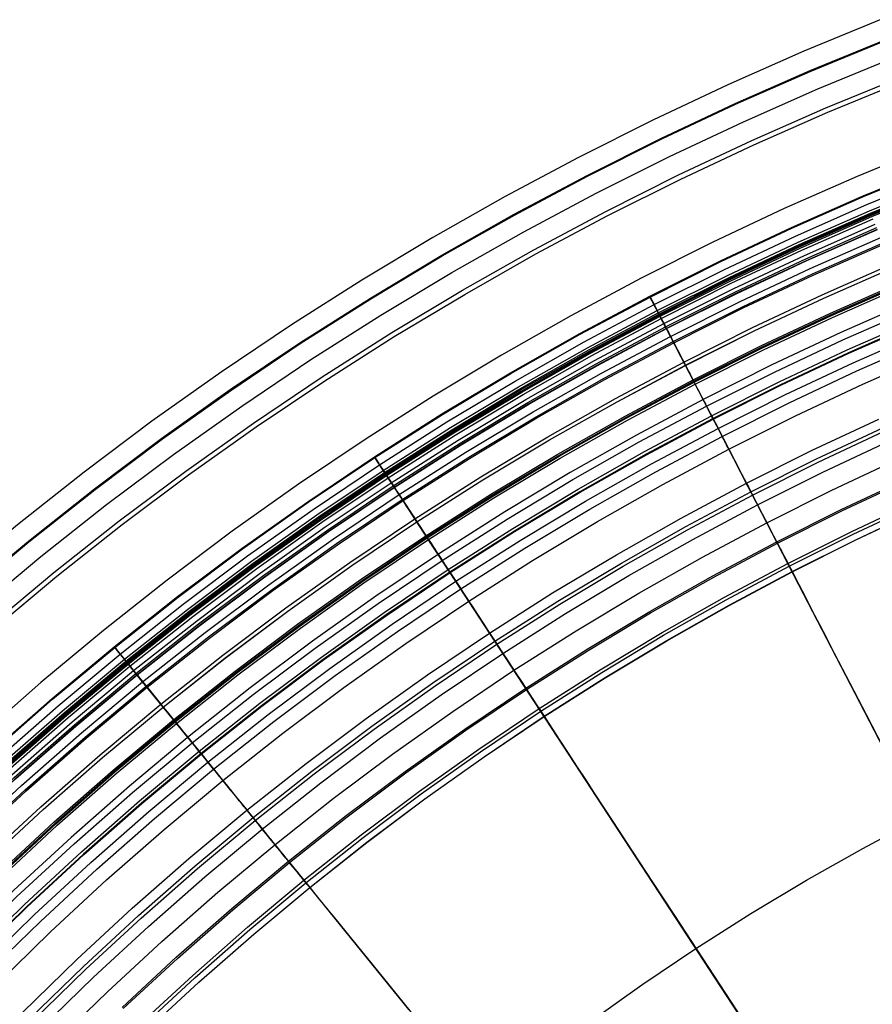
# Model space of a CAD drawing. Header units: millimetres. Extents: x -14 to 488, y -50 to 50.
# Tile 57 of 256: x 187 to 196, y 22 to 33. Entities that reach past the tile are written whole.
import ezdxf

# ---------------------------------------------------------------- set-up
doc = ezdxf.new("R2010")
doc.units = ezdxf.units.MM
doc.header["$MEASUREMENT"] = 0
doc.layers.add('Default', color=7, linetype='Continuous')

msp = doc.modelspace()

# ---------------------------------------------------------------- linework, layer by layer
at = {"layer": 'Default'}
for points in [[(195.854, 32.799), (195.025, 32.458), (194.205, 32.097), (193.394, 31.715), (192.593, 31.313), (191.802, 30.89), (191.023, 30.448), (190.255, 29.987), (189.498, 29.506), (188.739, 28.995), (187.993, 28.465), (187.261, 27.916), (186.543, 27.348), (185.84, 26.762), (185.152, 26.158), (184.48, 25.536), (183.825, 24.897), (183.186, 24.242), (182.564, 23.57), (181.96, 22.882), (181.374, 22.179), (180.806, 21.461)], [(181.511, 22.025), (182.094, 22.724), (182.696, 23.409), (183.315, 24.079), (183.952, 24.732), (184.606, 25.369), (185.275, 25.989), (185.96, 26.59), (186.66, 27.173), (187.373, 27.737), (188.1, 28.282), (188.838, 28.807), (189.589, 29.311), (190.349, 29.795), (191.12, 30.257), (191.9, 30.699), (192.688, 31.119), (193.483, 31.517), (194.284, 31.894), (195.091, 32.249), (195.902, 32.582)], [(181.518, 22.019), (182.101, 22.719), (182.703, 23.403), (183.322, 24.073), (183.959, 24.726), (184.612, 25.363), (185.281, 25.982), (185.966, 26.583), (186.665, 27.166), (187.379, 27.73), (188.105, 28.275), (188.843, 28.799), (189.593, 29.303), (190.354, 29.787), (191.125, 30.25), (191.904, 30.691), (192.692, 31.111), (193.486, 31.509), (194.288, 31.886), (195.094, 32.241), (195.906, 32.573)], [(181.678, 21.889), (182.258, 22.585), (182.856, 23.265), (183.471, 23.931), (184.104, 24.58), (184.754, 25.213), (185.419, 25.829), (186.1, 26.427), (186.795, 27.006), (187.504, 27.567), (188.226, 28.108), (188.961, 28.63), (189.706, 29.131), (190.462, 29.612), (191.228, 30.071), (192.003, 30.51), (192.786, 30.928), (193.576, 31.324), (194.373, 31.698), (195.175, 32.051), (195.981, 32.382)], [(181.851, 21.749), (182.427, 22.44), (183.021, 23.116), (183.633, 23.777), (184.262, 24.423), (184.907, 25.051), (185.569, 25.663), (186.245, 26.257), (186.936, 26.833), (187.64, 27.39), (188.358, 27.928), (189.087, 28.446), (189.828, 28.944), (190.58, 29.422), (191.341, 29.879), (192.111, 30.315), (192.889, 30.73), (193.674, 31.123), (194.465, 31.495), (195.262, 31.846), (196.064, 32.175)], [(181.89, 21.717), (182.465, 22.407), (183.059, 23.082), (183.67, 23.743), (184.298, 24.387), (184.942, 25.015), (185.602, 25.626), (186.278, 26.219), (186.967, 26.794), (187.671, 27.35), (188.387, 27.887), (189.116, 28.405), (189.856, 28.902), (190.606, 29.379), (191.366, 29.835), (192.135, 30.271), (192.912, 30.685), (193.696, 31.078), (194.486, 31.449), (195.282, 31.799), (196.082, 32.128)], [(196.395, 31.433), (195.6, 31.107), (194.814, 30.76), (194.036, 30.394), (193.269, 30.009), (192.511, 29.604), (191.763, 29.18), (191.027, 28.738), (190.302, 28.277), (189.574, 27.787), (188.859, 27.279), (188.157, 26.752), (187.469, 26.208), (186.795, 25.646), (186.136, 25.067), (185.492, 24.471), (184.863, 23.859), (184.251, 23.23), (183.655, 22.586), (183.076, 21.927)], [(196.395, 31.433), (195.6, 31.107), (194.814, 30.76), (194.036, 30.394), (193.269, 30.009), (192.511, 29.604), (191.763, 29.18), (191.027, 28.738), (190.302, 28.277), (189.574, 27.787), (188.859, 27.279), (188.157, 26.752), (187.469, 26.208), (186.795, 25.646), (186.136, 25.067), (185.492, 24.471), (184.863, 23.859), (184.251, 23.23), (183.655, 22.586), (183.076, 21.927)], [(183.21, 21.769), (183.787, 22.426), (184.38, 23.067), (184.991, 23.694), (185.617, 24.304), (186.259, 24.898), (186.915, 25.474), (187.585, 26.033), (188.269, 26.574), (188.965, 27.095), (189.673, 27.598), (190.392, 28.082), (191.121, 28.545), (191.86, 28.988), (192.607, 29.412), (193.362, 29.814), (194.124, 30.196), (194.892, 30.557), (195.665, 30.897), (196.443, 31.216)], [(183.217, 21.764), (183.794, 22.42), (184.387, 23.061), (184.997, 23.687), (185.623, 24.298), (186.265, 24.891), (186.921, 25.467), (187.591, 26.026), (188.275, 26.566), (188.971, 27.088), (189.678, 27.591), (190.397, 28.074), (191.126, 28.537), (191.865, 28.981), (192.612, 29.404), (193.366, 29.806), (194.128, 30.188), (194.896, 30.549), (195.669, 30.889), (196.446, 31.208)], [(183.288, 21.703), (183.863, 22.358), (184.454, 22.997), (185.063, 23.622), (185.687, 24.23), (186.327, 24.822), (186.981, 25.397), (187.65, 25.954), (188.331, 26.493), (189.025, 27.013), (189.731, 27.514), (190.448, 27.996), (191.175, 28.458), (191.911, 28.9), (192.656, 29.322), (193.409, 29.724), (194.169, 30.104), (194.934, 30.464), (195.705, 30.803), (196.481, 31.121)], [(183.343, 21.656), (183.916, 22.309), (184.507, 22.948), (185.114, 23.571), (185.737, 24.178), (186.375, 24.768), (187.028, 25.342), (187.695, 25.898), (188.375, 26.436), (189.068, 26.955), (189.772, 27.455), (190.488, 27.936), (191.213, 28.397), (191.948, 28.838), (192.691, 29.259), (193.442, 29.659), (194.2, 30.039), (194.964, 30.398), (195.733, 30.737), (196.507, 31.054)], [(183.363, 21.639), (183.936, 22.291), (184.526, 22.929), (185.133, 23.552), (185.756, 24.158), (186.393, 24.748), (187.046, 25.321), (187.712, 25.877), (188.392, 26.414), (189.084, 26.933), (189.788, 27.433), (190.502, 27.913), (191.227, 28.374), (191.961, 28.815), (192.704, 29.235), (193.454, 29.636), (194.212, 30.015), (194.975, 30.374), (195.744, 30.712), (196.517, 31.029)], [(183.373, 21.63), (183.946, 22.282), (184.536, 22.92), (185.143, 23.542), (185.765, 24.148), (186.402, 24.738), (187.055, 25.311), (187.721, 25.866), (188.4, 26.403), (189.092, 26.922), (189.795, 27.422), (190.51, 27.902), (191.234, 28.362), (191.968, 28.803), (192.711, 29.223), (193.461, 29.623), (194.218, 30.003), (194.981, 30.362), (195.749, 30.699), (196.522, 31.017)], [(183.383, 21.622), (183.956, 22.273), (184.545, 22.911), (185.152, 23.533), (185.774, 24.139), (186.411, 24.729), (187.063, 25.301), (187.729, 25.856), (188.408, 26.393), (189.099, 26.912), (189.803, 27.411), (190.517, 27.891), (191.241, 28.352), (191.975, 28.792), (192.717, 29.212), (193.467, 29.612), (194.223, 29.991), (194.986, 30.35), (195.754, 30.688), (196.527, 31.005)], [(183.393, 21.613), (183.966, 22.265), (184.555, 22.902), (185.161, 23.523), (185.783, 24.129), (186.42, 24.719), (187.072, 25.291), (187.737, 25.846), (188.416, 26.383), (189.107, 26.901), (189.81, 27.4), (190.524, 27.88), (191.248, 28.34), (191.981, 28.78), (192.723, 29.2), (193.473, 29.6), (194.229, 29.979), (194.992, 30.338), (195.759, 30.675), (196.532, 30.992)], [(183.415, 21.594), (183.987, 22.246), (184.576, 22.882), (185.181, 23.503), (185.802, 24.109), (186.439, 24.698), (187.09, 25.27), (187.755, 25.824), (188.433, 26.36), (189.124, 26.878), (189.826, 27.377), (190.54, 27.856), (191.263, 28.316), (191.996, 28.756), (192.737, 29.176), (193.486, 29.575), (194.242, 29.954), (195.003, 30.312), (195.771, 30.649)], [(183.463, 21.553), (184.034, 22.203), (184.621, 22.839), (185.226, 23.459), (185.846, 24.063), (186.481, 24.651), (187.131, 25.222), (187.795, 25.775), (188.472, 26.31), (189.161, 26.827), (189.862, 27.325), (190.574, 27.803), (191.296, 28.262), (192.027, 28.701), (192.767, 29.12), (193.515, 29.519), (194.269, 29.897), (195.03, 30.254), (195.795, 30.591)], [(183.493, 21.528), (184.063, 22.177), (184.65, 22.811), (185.254, 23.431), (185.873, 24.034), (186.508, 24.622), (187.157, 25.192), (187.82, 25.744), (188.496, 26.279), (189.185, 26.795), (189.885, 27.292), (190.596, 27.77), (191.317, 28.229), (192.047, 28.667), (192.786, 29.086), (193.533, 29.484), (194.286, 29.861), (195.046, 30.218), (195.811, 30.555)], [(184.076, 22.165), (184.663, 22.799), (185.266, 23.418), (185.885, 24.022), (186.519, 24.608), (187.168, 25.178), (187.831, 25.731), (188.507, 26.265), (189.195, 26.781), (189.895, 27.278), (190.605, 27.756), (191.326, 28.214), (192.056, 28.652), (192.795, 29.07), (193.541, 29.468), (194.294, 29.846), (195.053, 30.202), (195.818, 30.539)], [(184.079, 22.163), (184.666, 22.797), (185.269, 23.416), (185.888, 24.019), (186.522, 24.606), (187.171, 25.175), (187.833, 25.728), (188.509, 26.262), (189.197, 26.778), (189.897, 27.275), (190.607, 27.752), (191.328, 28.211), (192.058, 28.649), (192.797, 29.067), (193.543, 29.465), (194.296, 29.842), (195.055, 30.199), (195.819, 30.535)], [(184.148, 22.1), (184.734, 22.732), (185.335, 23.35), (185.952, 23.951), (186.585, 24.536), (187.232, 25.104), (187.892, 25.655), (188.566, 26.188), (189.252, 26.702), (189.95, 27.198), (190.659, 27.674), (191.377, 28.131), (192.105, 28.568), (192.842, 28.985), (193.586, 29.382), (194.337, 29.758), (195.094, 30.114), (195.856, 30.449)], [(184.194, 22.058), (184.779, 22.69), (185.379, 23.306), (185.995, 23.906), (186.626, 24.49), (187.272, 25.057), (187.931, 25.607), (188.604, 26.139), (189.289, 26.652), (189.985, 27.147), (190.693, 27.622), (191.41, 28.078), (192.137, 28.514), (192.872, 28.931), (193.614, 29.327), (194.364, 29.702), (195.119, 30.057), (195.88, 30.392)], [(184.206, 22.048), (184.79, 22.679), (185.39, 23.295), (186.006, 23.895), (186.637, 24.479), (187.282, 25.045), (187.941, 25.595), (188.613, 26.126), (189.298, 26.64), (189.994, 27.134), (190.701, 27.609), (191.418, 28.065), (192.144, 28.501), (192.879, 28.917), (193.621, 29.313), (194.37, 29.688), (195.126, 30.043), (195.886, 30.378)], [(184.379, 21.892), (184.959, 22.518), (185.555, 23.13), (186.166, 23.725), (186.793, 24.305), (187.434, 24.868), (188.088, 25.414), (188.756, 25.941), (189.436, 26.451), (190.127, 26.942), (190.829, 27.414), (191.541, 27.866), (192.262, 28.299), (192.992, 28.712), (193.729, 29.105), (194.472, 29.478), (195.222, 29.831), (195.977, 30.163)], [(184.409, 21.865), (184.988, 22.49), (185.583, 23.101), (186.194, 23.696), (186.82, 24.275), (187.46, 24.837), (188.114, 25.382), (188.78, 25.909), (189.459, 26.418), (190.15, 26.909), (190.851, 27.38), (191.562, 27.832), (192.282, 28.264), (193.011, 28.677), (193.747, 29.07), (194.49, 29.442), (195.239, 29.794), (195.993, 30.126)], [(184.41, 21.864), (184.989, 22.49), (185.584, 23.101), (186.194, 23.696), (186.82, 24.275), (187.46, 24.837), (188.114, 25.382), (188.781, 25.909), (189.46, 26.418), (190.15, 26.908), (190.851, 27.38), (191.562, 27.832), (192.282, 28.264), (193.011, 28.677), (193.747, 29.069), (194.49, 29.442), (195.239, 29.794), (195.993, 30.125)], [(184.542, 21.745), (185.117, 22.368), (185.709, 22.975), (186.317, 23.567), (186.939, 24.143), (187.576, 24.702), (188.226, 25.244), (188.889, 25.768), (189.564, 26.275), (190.251, 26.762), (190.948, 27.231), (191.656, 27.681), (192.372, 28.111), (193.097, 28.521), (193.829, 28.912), (194.568, 29.282), (195.313, 29.632), (196.063, 29.962)], [(184.553, 21.735), (185.129, 22.357), (185.721, 22.964), (186.328, 23.556), (186.95, 24.131), (187.586, 24.69), (188.236, 25.232), (188.899, 25.756), (189.574, 26.262), (190.26, 26.749), (190.957, 27.218), (191.664, 27.667), (192.38, 28.097), (193.104, 28.507), (193.836, 28.897), (194.575, 29.267), (195.319, 29.617), (196.069, 29.947)], [(184.561, 21.728), (185.137, 22.349), (185.728, 22.956), (186.335, 23.548), (186.957, 24.123), (187.593, 24.682), (188.243, 25.223), (188.905, 25.747), (189.58, 26.253), (190.266, 26.74), (190.963, 27.209), (191.67, 27.658), (192.385, 28.088), (193.109, 28.498), (193.841, 28.888), (194.579, 29.258), (195.324, 29.608), (196.073, 29.937)], [(184.578, 21.712), (185.153, 22.334), (185.744, 22.94), (186.351, 23.531), (186.972, 24.106), (187.608, 24.664), (188.257, 25.206), (188.919, 25.729), (189.594, 26.234), (190.279, 26.721), (190.975, 27.19), (191.682, 27.638), (192.397, 28.068), (193.121, 28.478), (193.852, 28.867), (194.589, 29.237), (195.333, 29.587), (196.082, 29.916)], [(196.175, 29.755), (195.423, 29.424), (194.679, 29.073), (193.944, 28.704), (193.219, 28.317), (192.504, 27.912), (191.8, 27.488), (191.106, 27.047), (190.409, 26.579), (189.725, 26.092), (189.053, 25.589), (188.395, 25.068), (187.75, 24.53), (187.12, 23.976), (186.503, 23.406), (185.902, 22.82), (185.218, 22.114), (184.555, 21.388), (183.914, 20.643), (183.296, 19.878)], [(196.175, 29.755), (195.423, 29.424), (194.679, 29.073), (193.944, 28.704), (193.219, 28.317), (192.504, 27.912), (191.8, 27.488), (191.106, 27.047), (190.409, 26.579), (189.725, 26.092), (189.053, 25.589), (188.395, 25.068), (187.75, 24.53), (187.12, 23.976), (186.503, 23.406), (185.902, 22.82), (185.316, 22.219), (184.746, 21.603)], [(185.348, 22.149), (185.934, 22.75), (186.536, 23.337), (187.152, 23.907), (187.782, 24.461), (188.426, 24.997), (189.083, 25.517), (189.752, 26.018), (190.432, 26.501), (191.122, 26.965), (191.823, 27.41), (192.532, 27.836), (193.25, 28.243), (193.975, 28.629), (194.707, 28.996), (195.444, 29.343), (196.187, 29.669)], [(185.433, 22.068), (186.018, 22.667), (186.617, 23.251), (187.231, 23.819), (187.859, 24.371), (188.501, 24.906), (189.155, 25.423), (189.821, 25.922), (190.499, 26.404), (191.187, 26.866), (191.885, 27.31), (192.592, 27.734), (193.307, 28.139), (194.029, 28.524), (194.758, 28.89), (195.493, 29.235), (196.233, 29.561)], [(196.246, 29.53), (195.507, 29.205), (194.773, 28.859), (194.045, 28.494), (193.323, 28.11), (192.608, 27.705), (191.902, 27.281), (191.205, 26.838), (190.518, 26.376), (189.841, 25.895), (189.175, 25.396), (188.522, 24.88), (187.881, 24.345), (187.254, 23.794), (186.64, 23.227), (186.041, 22.643), (185.458, 22.044)], [(185.462, 22.041), (186.045, 22.639), (186.644, 23.223), (187.257, 23.79), (187.885, 24.341), (188.525, 24.875), (189.179, 25.392), (189.844, 25.891), (190.521, 26.371), (191.208, 26.833), (191.905, 27.276), (192.611, 27.7), (193.326, 28.105), (194.047, 28.489), (194.775, 28.854), (195.509, 29.199), (196.249, 29.524)], [(185.544, 21.963), (186.125, 22.559), (186.722, 23.141), (187.333, 23.706), (187.958, 24.255), (188.597, 24.787), (189.248, 25.302), (189.911, 25.799), (190.585, 26.278), (191.27, 26.739), (191.965, 27.18), (192.668, 27.603), (193.38, 28.006), (194.099, 28.389), (194.825, 28.753), (195.556, 29.097), (196.293, 29.42)], [(185.614, 21.896), (186.194, 22.491), (186.789, 23.07), (187.398, 23.634), (188.021, 24.181), (188.658, 24.712), (189.307, 25.225), (189.968, 25.721), (190.641, 26.198), (191.323, 26.657), (192.016, 27.097), (192.717, 27.519), (193.427, 27.92), (194.144, 28.303), (194.867, 28.665), (195.596, 29.008), (196.331, 29.331)], [(185.729, 21.787), (186.305, 22.379), (186.897, 22.956), (187.504, 23.517), (188.124, 24.062), (188.757, 24.59), (189.403, 25.1), (190.061, 25.594), (190.73, 26.069), (191.41, 26.525), (192.099, 26.963), (192.797, 27.383), (193.503, 27.782), (194.216, 28.163), (194.936, 28.524), (195.662, 28.865), (196.392, 29.186)], [(186.597, 22.088), (187.181, 22.657), (187.78, 23.211), (188.392, 23.748), (189.017, 24.269), (189.655, 24.774), (190.304, 25.26), (190.965, 25.729), (191.635, 26.18), (192.315, 26.613), (193.004, 27.026), (193.701, 27.421), (194.405, 27.796), (195.116, 28.153), (195.832, 28.489)], [(186.67, 22.014), (187.253, 22.581), (187.849, 23.133), (188.459, 23.669), (189.083, 24.189), (189.718, 24.691), (190.366, 25.177), (191.024, 25.644), (191.692, 26.093), (192.37, 26.524), (193.057, 26.936), (193.751, 27.33), (194.453, 27.704), (195.161, 28.059), (195.875, 28.395)], [(186.698, 21.986), (187.28, 22.553), (187.875, 23.104), (188.485, 23.64), (189.107, 24.159), (189.742, 24.66), (190.389, 25.145), (191.046, 25.612), (191.713, 26.061), (192.391, 26.491), (193.076, 26.903), (193.77, 27.296), (194.471, 27.669), (195.178, 28.024), (195.892, 28.359)], [(186.782, 21.902), (187.362, 22.467), (187.955, 23.016), (188.562, 23.549), (189.182, 24.066), (189.815, 24.566), (190.459, 25.049), (191.114, 25.514), (191.779, 25.961), (192.453, 26.39), (193.136, 26.8), (193.827, 27.191), (194.526, 27.564), (195.23, 27.917), (195.941, 28.251)], [(186.936, 21.748), (187.512, 22.309), (188.101, 22.854), (188.704, 23.384), (189.32, 23.897), (189.948, 24.394), (190.587, 24.873), (191.237, 25.335), (191.898, 25.779), (192.568, 26.204), (193.246, 26.612), (193.932, 27), (194.626, 27.37), (195.326, 27.721), (196.031, 28.052)], [(187.67, 22.142), (188.255, 22.683), (188.854, 23.208), (189.465, 23.718), (190.088, 24.211), (190.723, 24.687), (191.369, 25.145), (192.024, 25.586), (192.689, 26.008), (193.362, 26.412), (194.043, 26.798), (194.732, 27.165), (195.426, 27.513), (196.127, 27.842)], [(187.682, 22.129), (188.267, 22.67), (188.865, 23.195), (189.476, 23.704), (190.099, 24.197), (190.733, 24.673), (191.378, 25.131), (192.034, 25.571), (192.698, 25.994), (193.371, 26.398), (194.052, 26.783), (194.74, 27.15), (195.434, 27.498), (196.134, 27.827)], [(187.852, 21.95), (188.432, 22.487), (189.025, 23.008), (189.631, 23.513), (190.249, 24.002), (190.878, 24.474), (191.518, 24.928), (192.168, 25.365), (192.827, 25.784), (193.495, 26.185), (194.17, 26.567), (194.853, 26.931), (195.541, 27.276), (196.236, 27.603)], [(187.875, 21.926), (188.455, 22.462), (189.047, 22.982), (189.652, 23.487), (190.27, 23.975), (190.898, 24.446), (191.538, 24.9), (192.187, 25.337), (192.845, 25.755), (193.512, 26.156), (194.187, 26.538), (194.868, 26.901), (195.556, 27.246), (196.25, 27.572)], [(187.92, 21.878), (188.498, 22.413), (189.09, 22.933), (189.694, 23.436), (190.31, 23.923), (190.937, 24.393), (191.575, 24.846), (192.223, 25.282), (192.88, 25.7), (193.545, 26.099), (194.218, 26.48), (194.898, 26.843), (195.585, 27.187), (196.277, 27.512)], [(187.921, 21.877), (188.5, 22.412), (189.091, 22.931), (189.695, 23.435), (190.311, 23.922), (190.938, 24.392), (191.576, 24.845), (192.224, 25.28), (192.881, 25.698), (193.546, 26.098), (194.219, 26.479), (194.899, 26.841), (195.586, 27.185), (196.277, 27.511)], [(192.701, 21.976), (193.276, 22.384), (193.86, 22.777), (194.453, 23.153), (195.053, 23.514), (195.66, 23.857), (196.273, 24.184)], [(192.701, 21.976), (193.276, 22.384), (193.86, 22.777), (194.453, 23.153), (195.053, 23.514), (195.66, 23.857), (196.273, 24.184)]]:
    msp.add_lwpolyline(points, dxfattribs=at)
at = {"layer": 'Default', "extrusion": (0.836996, 0.54721, 0)}
for points in [[(-81.937, 22.217), (-81.936, 22.187), (-81.935, 22.156), (-81.933, 22.125), (-81.931, 22.094), (-81.927, 22.062), (-81.923, 22.031), (-81.918, 21.999), (-81.912, 21.967), (-81.905, 21.935), (-81.898, 21.903), (-81.889, 21.871), (-81.88, 21.839), (-81.87, 21.807), (-81.858, 21.774), (-81.846, 21.742), (-81.833, 21.711), (-81.82, 21.679), (-81.805, 21.647), (-81.789, 21.616), (-81.773, 21.585), (-81.755, 21.554), (-81.737, 21.524), (-81.717, 21.494), (-81.697, 21.464), (-81.676, 21.435), (-81.654, 21.406), (-81.632, 21.378), (-81.608, 21.35), (-81.584, 21.322), (-81.559, 21.296), (-81.533, 21.269), (-81.506, 21.244), (-81.479, 21.219), (-81.451, 21.195), (-81.423, 21.171), (-81.394, 21.149), (-81.364, 21.127), (-81.334, 21.105), (-81.303, 21.085), (-81.272, 21.065), (-81.24, 21.046), (-81.208, 21.028), (-81.175, 21.011), (-81.142, 20.994), (-81.109, 20.979), (-81.076, 20.964), (-81.042, 20.95), (-81.008, 20.937), (-80.974, 20.925), (-80.94, 20.914), (-80.906, 20.903), (-80.872, 20.894), (-80.838, 20.885), (-80.803, 20.877), (-80.769, 20.87), (-80.735, 20.864), (-80.701, 20.858), (-80.667, 20.853), (-80.633, 20.849), (-80.6, 20.846), (-80.566, 20.844), (-80.533, 20.842), (-80.5, 20.841), (-80.468, 20.841), (-80.435, 20.841), (-80.402, 20.842), (-80.369, 20.844), (-80.336, 20.846), (-80.302, 20.849), (-80.268, 20.853), (-80.235, 20.858), (-80.201, 20.864), (-80.166, 20.87), (-80.132, 20.877), (-80.098, 20.885), (-80.064, 20.894), (-80.029, 20.903), (-79.995, 20.914), (-79.961, 20.925), (-79.927, 20.937), (-79.893, 20.95), (-79.86, 20.964), (-79.826, 20.979), (-79.793, 20.994), (-79.76, 21.011), (-79.728, 21.028), (-79.696, 21.046), (-79.664, 21.065), (-79.633, 21.085), (-79.602, 21.105), (-79.572, 21.127), (-79.542, 21.149), (-79.513, 21.171), (-79.484, 21.195), (-79.456, 21.219), (-79.429, 21.244), (-79.403, 21.269), (-79.377, 21.296), (-79.352, 21.322), (-79.328, 21.35), (-79.304, 21.378), (-79.281, 21.406), (-79.259, 21.435), (-79.238, 21.464), (-79.218, 21.494), (-79.199, 21.524), (-79.181, 21.554), (-79.163, 21.585), (-79.146, 21.616), (-79.131, 21.647), (-79.116, 21.679), (-79.102, 21.711), (-79.089, 21.742), (-79.077, 21.774), (-79.066, 21.807), (-79.056, 21.839), (-79.046, 21.871), (-79.038, 21.903), (-79.03, 21.935), (-79.024, 21.967), (-79.018, 21.999), (-79.013, 22.031), (-79.008, 22.062), (-79.005, 22.094), (-79.002, 22.125), (-79, 22.156), (-78.999, 22.187), (-78.999, 22.217)], [(-78.999, 22.217), (-78.999, 22.248), (-79, 22.279), (-79.002, 22.31), (-79.005, 22.341), (-79.008, 22.373), (-79.013, 22.404), (-79.018, 22.436), (-79.024, 22.468), (-79.03, 22.5), (-79.038, 22.532), (-79.046, 22.564), (-79.056, 22.596), (-79.066, 22.628), (-79.077, 22.66), (-79.089, 22.692), (-79.102, 22.724), (-79.116, 22.756), (-79.131, 22.787), (-79.146, 22.819), (-79.163, 22.85), (-79.181, 22.881), (-79.199, 22.911), (-79.218, 22.941), (-79.238, 22.971), (-79.259, 23), (-79.281, 23.029), (-79.304, 23.057), (-79.328, 23.085), (-79.352, 23.113), (-79.377, 23.139), (-79.403, 23.165), (-79.429, 23.191), (-79.456, 23.216), (-79.484, 23.24), (-79.513, 23.264), (-79.542, 23.286), (-79.572, 23.308), (-79.602, 23.33), (-79.633, 23.35), (-79.664, 23.37), (-79.696, 23.389), (-79.728, 23.407), (-79.76, 23.424), (-79.793, 23.44), (-79.826, 23.456), (-79.86, 23.471), (-79.893, 23.485), (-79.927, 23.498), (-79.961, 23.51), (-79.995, 23.521), (-80.029, 23.531), (-80.064, 23.541), (-80.098, 23.55), (-80.132, 23.558), (-80.166, 23.565), (-80.201, 23.571), (-80.235, 23.577), (-80.268, 23.581), (-80.302, 23.585), (-80.336, 23.589), (-80.369, 23.591), (-80.402, 23.593), (-80.435, 23.594), (-80.468, 23.594), (-80.5, 23.594), (-80.533, 23.593), (-80.566, 23.591), (-80.6, 23.589), (-80.633, 23.585), (-80.667, 23.581), (-80.701, 23.577), (-80.735, 23.571), (-80.769, 23.565), (-80.803, 23.558), (-80.838, 23.55), (-80.872, 23.541), (-80.906, 23.531), (-80.94, 23.521), (-80.974, 23.51), (-81.008, 23.498), (-81.042, 23.485), (-81.076, 23.471), (-81.109, 23.456), (-81.142, 23.44), (-81.175, 23.424), (-81.208, 23.407), (-81.24, 23.389), (-81.272, 23.37), (-81.303, 23.35), (-81.334, 23.33), (-81.364, 23.308), (-81.394, 23.286), (-81.423, 23.264), (-81.451, 23.24), (-81.479, 23.216), (-81.506, 23.191), (-81.533, 23.165), (-81.559, 23.139), (-81.584, 23.113), (-81.608, 23.085), (-81.632, 23.057), (-81.654, 23.029), (-81.676, 23), (-81.697, 22.971), (-81.717, 22.941), (-81.737, 22.911), (-81.755, 22.881), (-81.773, 22.85), (-81.789, 22.819), (-81.805, 22.787), (-81.82, 22.756), (-81.833, 22.724), (-81.846, 22.692), (-81.858, 22.66), (-81.87, 22.628), (-81.88, 22.596), (-81.889, 22.564), (-81.898, 22.532), (-81.905, 22.5), (-81.912, 22.468), (-81.918, 22.436), (-81.923, 22.404), (-81.927, 22.373), (-81.931, 22.341), (-81.933, 22.31), (-81.935, 22.279), (-81.936, 22.248), (-81.937, 22.217)]]:
    msp.add_lwpolyline(points, dxfattribs=at)
at = {"layer": 'Default', "extrusion": (0.031982, -0.172829, 0.984432)}
msp.add_lwpolyline([(192.198, 4.359), (192.198, 4.45)], dxfattribs=at)
at = {"layer": 'Default'}
for points in [[(194.045, 28.494, 24.858), (194.075, 28.436, 24.839), (194.104, 28.379, 24.818), (194.134, 28.322, 24.795), (194.163, 28.266, 24.771), (194.191, 28.211, 24.745), (194.219, 28.156, 24.718), (194.247, 28.103, 24.689), (194.274, 28.05, 24.659), (194.301, 27.999, 24.627), (194.327, 27.948, 24.594), (194.352, 27.899, 24.559), (194.377, 27.85, 24.524), (194.402, 27.803, 24.487), (194.426, 27.757, 24.45), (194.449, 27.713, 24.411), (194.471, 27.669, 24.371), (194.493, 27.627, 24.33), (194.514, 27.587, 24.289), (194.534, 27.547, 24.247), (194.554, 27.509, 24.204), (194.573, 27.473, 24.16), (194.591, 27.437, 24.116), (194.609, 27.403, 24.071), (194.626, 27.37, 24.026), (194.642, 27.339, 23.98), (194.658, 27.308, 23.934), (194.673, 27.279, 23.888), (194.688, 27.251, 23.841), (194.701, 27.224, 23.794), (194.715, 27.198, 23.747), (194.727, 27.173, 23.7), (194.74, 27.15, 23.652), (194.751, 27.127, 23.605), (194.762, 27.106, 23.557), (194.773, 27.085, 23.509), (194.783, 27.066, 23.462), (194.793, 27.047, 23.414), (194.802, 27.03, 23.366), (194.81, 27.013, 23.318), (194.819, 26.997, 23.27), (194.826, 26.982, 23.221), (194.834, 26.968, 23.173), (194.84, 26.955, 23.125), (194.847, 26.943, 23.077), (194.858, 26.92, 22.981), (194.868, 26.901, 22.884), (194.877, 26.884, 22.788), (194.884, 26.871, 22.692), (194.89, 26.859, 22.596), (194.894, 26.851, 22.501), (194.897, 26.845, 22.405), (194.899, 26.841, 22.31), (194.9, 26.84, 22.215), (194.899, 26.841, 22.12), (194.897, 26.845, 22.025), (194.895, 26.85, 21.931), (194.89, 26.858, 21.836), (194.885, 26.868, 21.742), (194.879, 26.881, 21.648), (194.871, 26.895, 21.554), (194.863, 26.912, 21.461), (194.853, 26.931, 21.368), (194.842, 26.952, 21.275), (194.83, 26.976, 21.182), (194.817, 27.001, 21.09), (194.802, 27.029, 20.998), (194.786, 27.06, 20.907), (194.769, 27.092, 20.816), (194.751, 27.128, 20.725), (194.732, 27.165, 20.635), (194.711, 27.205, 20.546), (194.689, 27.248, 20.457), (194.665, 27.294, 20.369), (194.641, 27.342, 20.282), (194.614, 27.393, 20.195), (194.586, 27.447, 20.11), (194.557, 27.504, 20.026), (194.526, 27.564, 19.943), (194.493, 27.627, 19.861), (194.459, 27.693, 19.781), (194.441, 27.728, 19.741), (194.423, 27.763, 19.702), (194.404, 27.799, 19.663), (194.385, 27.836, 19.625), (194.365, 27.874, 19.588), (194.345, 27.912, 19.551), (194.325, 27.952, 19.514), (194.304, 27.992, 19.478), (194.283, 28.034, 19.443), (194.261, 28.076, 19.409), (194.239, 28.119, 19.375), (194.208, 28.179, 19.329), (194.199, 28.195, 19.317), (194.191, 28.211, 19.303), (194.182, 28.229, 19.288), (194.173, 28.246, 19.273), (194.164, 28.264, 19.256), (194.144, 28.303, 19.218), (194.122, 28.344, 19.175), (194.099, 28.389, 19.125), (194.074, 28.437, 19.069), (194.047, 28.489, 19.006), (194.019, 28.543, 18.937), (193.992, 28.595, 18.868), (193.966, 28.646, 18.797), (193.94, 28.697, 18.723), (193.914, 28.747, 18.644), (193.888, 28.797, 18.559), (193.862, 28.847, 18.468), (193.836, 28.897, 18.368), (193.81, 28.949, 18.26), (193.783, 29.001, 18.141), (193.756, 29.053, 18.012), (193.729, 29.105, 17.87), (193.701, 29.158, 17.715), (193.674, 29.21, 17.546), (193.648, 29.262, 17.363), (193.621, 29.313, 17.164), (193.596, 29.363, 16.948), (193.57, 29.411, 16.716), (193.546, 29.458, 16.466), (193.523, 29.503, 16.199), (193.501, 29.546, 15.912), (193.48, 29.587, 15.606), (193.442, 29.659, 14.934), (193.411, 29.72, 14.177), (193.387, 29.765, 13.331), (193.372, 29.795, 12.389), (193.362, 29.814, 5.79), (193.363, 29.813, 5.624), (193.365, 29.808, 5.462), (193.369, 29.801, 5.304), (193.374, 29.791, 5.149), (193.381, 29.778, 4.998), (193.389, 29.763, 4.851), (193.398, 29.744, 4.707), (193.409, 29.724, 4.567), (193.421, 29.7, 4.43), (193.435, 29.674, 4.297), (193.449, 29.646, 4.168), (193.465, 29.615, 4.042), (193.482, 29.582, 3.919), (193.501, 29.546, 3.8), (193.52, 29.508, 3.684), (193.541, 29.468, 3.571), (193.563, 29.426, 3.462), (193.586, 29.382, 3.355), (193.61, 29.335, 3.252), (193.635, 29.286, 3.152), (193.661, 29.235, 3.054), (193.689, 29.182, 2.959), (193.717, 29.127, 2.867), (193.747, 29.07, 2.777), (193.778, 29.01, 2.69), (193.81, 28.948, 2.605), (193.843, 28.884, 2.522), (193.878, 28.817, 2.442), (193.913, 28.748, 2.363), (193.951, 28.676, 2.287), (193.989, 28.602, 2.212), (194.029, 28.524, 2.139), (194.07, 28.444, 2.068), (194.113, 28.361, 1.999), (194.158, 28.275, 1.932), (194.204, 28.186, 1.866), (194.252, 28.094, 1.802), (194.301, 27.998, 1.74), (194.352, 27.899, 1.68), (194.405, 27.796, 1.621), (194.46, 27.69, 1.564), (194.517, 27.58, 1.509), (194.576, 27.467, 1.456), (194.636, 27.35, 1.405), (194.699, 27.229, 1.356), (194.763, 27.104, 1.309), (194.83, 26.976, 1.264), (194.898, 26.843, 1.221), (194.969, 26.706, 1.181), (195.042, 26.566, 1.142), (195.116, 26.421, 1.106), (195.193, 26.273, 1.073), (195.272, 26.121, 1.042), (195.353, 25.964, 1.013), (195.52, 25.64, 0.963), (195.696, 25.3, 0.924), (195.88, 24.944, 0.895)], [(197.788, 21.254, 101.407), (195.679, 25.334, 76.821), (194.972, 26.7, 67.106), (194.453, 27.704, 58.875), (194.085, 28.415, 51.878), (193.841, 28.888, 46.03), (193.586, 29.382, 37.025), (193.461, 29.623, 30.077), (193.45, 29.644, 28.944), (193.45, 29.645, 28.424), (193.454, 29.636, 27.937), (193.459, 29.626, 27.707), (193.466, 29.614, 27.487), (193.474, 29.598, 27.276), (193.484, 29.579, 27.076), (193.496, 29.556, 26.886), (193.509, 29.529, 26.707), (193.517, 29.515, 26.621), (193.525, 29.499, 26.539), (193.534, 29.482, 26.459), (193.543, 29.465, 26.383), (193.552, 29.446, 26.308), (193.563, 29.427, 26.236), (193.573, 29.406, 26.165), (193.584, 29.384, 26.096), (193.596, 29.362, 26.028), (193.608, 29.338, 25.963), (193.621, 29.314, 25.899), (193.634, 29.289, 25.837), (193.647, 29.264, 25.776), (193.66, 29.237, 25.718), (193.674, 29.21, 25.661), (193.688, 29.183, 25.607), (193.703, 29.155, 25.554), (193.717, 29.127, 25.503), (193.732, 29.098, 25.454), (193.747, 29.069, 25.407), (193.762, 29.04, 25.362), (193.777, 29.011, 25.319), (193.793, 28.981, 25.278), (193.808, 28.952, 25.239), (193.823, 28.923, 25.202), (193.838, 28.893, 25.167), (193.853, 28.865, 25.133), (193.868, 28.836, 25.102), (193.882, 28.808, 25.073), (193.897, 28.78, 25.046), (193.911, 28.753, 25.02), (193.924, 28.727, 24.997), (193.938, 28.701, 24.975), (193.951, 28.676, 24.956), (193.963, 28.652, 24.939), (193.969, 28.64, 24.931), (193.975, 28.629, 24.923), (193.993, 28.593, 24.901), (193.997, 28.586, 24.896), (194.001, 28.579, 24.892), (194.005, 28.572, 24.888), (194.008, 28.565, 24.885), (194.012, 28.558, 24.882), (194.016, 28.55, 24.878), (194.02, 28.543, 24.875), (194.024, 28.535, 24.872), (194.045, 28.494, 24.858)], [(191.205, 26.838, 24.858), (191.241, 26.783, 24.839), (191.277, 26.729, 24.818), (191.312, 26.675, 24.795), (191.346, 26.623, 24.771), (191.38, 26.571, 24.745), (191.414, 26.519, 24.718), (191.447, 26.469, 24.689), (191.479, 26.42, 24.659), (191.511, 26.371, 24.627), (191.542, 26.323, 24.594), (191.572, 26.277, 24.559), (191.602, 26.231, 24.524), (191.631, 26.187, 24.487), (191.659, 26.144, 24.45), (191.687, 26.101, 24.411), (191.713, 26.061, 24.371), (191.739, 26.021, 24.33), (191.764, 25.983, 24.289), (191.789, 25.946, 24.247), (191.812, 25.91, 24.204), (191.835, 25.875, 24.16), (191.857, 25.842, 24.116), (191.878, 25.81, 24.071), (191.898, 25.779, 24.026), (191.917, 25.749, 23.98), (191.936, 25.72, 23.934), (191.954, 25.693, 23.888), (191.971, 25.666, 23.841), (191.988, 25.641, 23.794), (192.004, 25.617, 23.747), (192.019, 25.593, 23.7), (192.034, 25.571, 23.652), (192.047, 25.55, 23.605), (192.061, 25.53, 23.557), (192.073, 25.51, 23.509), (192.085, 25.492, 23.462), (192.097, 25.475, 23.414), (192.108, 25.458, 23.366), (192.118, 25.442, 23.318), (192.127, 25.427, 23.27), (192.137, 25.413, 23.221), (192.145, 25.4, 23.173), (192.153, 25.388, 23.125), (192.161, 25.376, 23.077), (192.175, 25.355, 22.981), (192.187, 25.337, 22.884), (192.197, 25.321, 22.788), (192.206, 25.308, 22.692), (192.212, 25.298, 22.596), (192.218, 25.289, 22.501), (192.221, 25.284, 22.405), (192.224, 25.28, 22.31), (192.224, 25.279, 22.215), (192.224, 25.28, 22.12), (192.221, 25.284, 22.025), (192.218, 25.289, 21.931), (192.213, 25.296, 21.836), (192.207, 25.306, 21.742), (192.199, 25.318, 21.648), (192.19, 25.331, 21.554), (192.18, 25.347, 21.461), (192.168, 25.365, 21.368), (192.155, 25.385, 21.275), (192.141, 25.407, 21.182), (192.125, 25.431, 21.09), (192.108, 25.458, 20.998), (192.089, 25.486, 20.907), (192.069, 25.517, 20.816), (192.047, 25.55, 20.725), (192.024, 25.586, 20.635), (191.999, 25.623, 20.546), (191.973, 25.664, 20.457), (191.945, 25.707, 20.369), (191.915, 25.752, 20.282), (191.884, 25.8, 20.195), (191.851, 25.851, 20.11), (191.816, 25.904, 20.026), (191.779, 25.961, 19.943), (191.74, 26.021, 19.861), (191.699, 26.083, 19.781), (191.678, 26.116, 19.741), (191.656, 26.149, 19.702), (191.634, 26.183, 19.663), (191.611, 26.218, 19.625), (191.588, 26.253, 19.588), (191.564, 26.29, 19.551), (191.539, 26.327, 19.514), (191.515, 26.365, 19.478), (191.489, 26.404, 19.443), (191.463, 26.444, 19.409), (191.437, 26.484, 19.375), (191.4, 26.54, 19.329), (191.39, 26.556, 19.317), (191.38, 26.571, 19.303), (191.369, 26.588, 19.288), (191.358, 26.604, 19.273), (191.347, 26.621, 19.256), (191.323, 26.657, 19.218), (191.298, 26.696, 19.175), (191.27, 26.739, 19.125), (191.24, 26.784, 19.069), (191.208, 26.833, 19.006), (191.175, 26.884, 18.937), (191.143, 26.933, 18.868), (191.112, 26.981, 18.797), (191.081, 27.029, 18.723), (191.05, 27.076, 18.644), (191.019, 27.123, 18.559), (190.988, 27.17, 18.468), (190.957, 27.218, 18.368), (190.925, 27.266, 18.26), (190.893, 27.315, 18.141), (190.861, 27.364, 18.012), (190.829, 27.414, 17.87), (190.797, 27.463, 17.715), (190.764, 27.512, 17.546), (190.732, 27.561, 17.363), (190.701, 27.609, 17.164), (190.67, 27.656, 16.948), (190.64, 27.702, 16.716), (190.612, 27.746, 16.466), (190.584, 27.789, 16.199), (190.557, 27.829, 15.912), (190.532, 27.867, 15.606), (190.488, 27.936, 14.934), (190.451, 27.992, 14.177), (190.422, 28.035, 13.331), (190.404, 28.063, 12.389), (190.392, 28.082, 5.79), (190.393, 28.08, 5.624), (190.396, 28.076, 5.462), (190.4, 28.069, 5.304), (190.406, 28.06, 5.149), (190.414, 28.048, 4.998), (190.424, 28.033, 4.851), (190.435, 28.016, 4.707), (190.448, 27.996, 4.567), (190.463, 27.974, 4.43), (190.479, 27.95, 4.297), (190.496, 27.923, 4.168), (190.515, 27.894, 4.042), (190.535, 27.862, 3.919), (190.557, 27.829, 3.8), (190.581, 27.793, 3.684), (190.605, 27.756, 3.571), (190.631, 27.716, 3.462), (190.659, 27.674, 3.355), (190.687, 27.63, 3.252), (190.717, 27.584, 3.152), (190.749, 27.536, 3.054), (190.781, 27.486, 2.959), (190.816, 27.434, 2.867), (190.851, 27.38, 2.777), (190.888, 27.324, 2.69), (190.926, 27.265, 2.605), (190.965, 27.205, 2.522), (191.007, 27.142, 2.442), (191.049, 27.077, 2.363), (191.093, 27.009, 2.287), (191.139, 26.939, 2.212), (191.187, 26.866, 2.139), (191.236, 26.791, 2.068), (191.287, 26.713, 1.999), (191.34, 26.631, 1.932), (191.395, 26.547, 1.866), (191.452, 26.46, 1.802), (191.511, 26.37, 1.74), (191.572, 26.277, 1.68), (191.635, 26.18, 1.621), (191.701, 26.08, 1.564), (191.768, 25.977, 1.509), (191.838, 25.87, 1.456), (191.91, 25.76, 1.405), (191.985, 25.646, 1.356), (192.062, 25.528, 1.309), (192.141, 25.407, 1.264), (192.223, 25.282, 1.221), (192.307, 25.153, 1.181), (192.393, 25.021, 1.142), (192.482, 24.885, 1.106), (192.574, 24.745, 1.073), (192.668, 24.601, 1.042), (192.764, 24.454, 1.013), (192.964, 24.148, 0.963), (193.173, 23.828, 0.924), (193.393, 23.492, 0.895), (193.622, 23.142, 0.878), (208.878, -0.193, 0.872)], [(195.666, 20.016, 101.407), (193.152, 23.86, 76.821), (192.31, 25.148, 67.106), (191.692, 26.093, 58.875), (191.254, 26.764, 51.878), (190.963, 27.209, 46.03), (190.659, 27.674, 37.025), (190.51, 27.902, 30.077), (190.497, 27.921, 28.944), (190.497, 27.922, 28.424), (190.502, 27.913, 27.937), (190.508, 27.905, 27.707), (190.516, 27.893, 27.487), (190.525, 27.878, 27.276), (190.537, 27.86, 27.076), (190.551, 27.838, 26.886), (190.568, 27.813, 26.707), (190.577, 27.799, 26.621), (190.586, 27.785, 26.539), (190.597, 27.769, 26.459), (190.607, 27.752, 26.383), (190.619, 27.735, 26.308), (190.631, 27.716, 26.236), (190.644, 27.697, 26.165), (190.657, 27.677, 26.096), (190.671, 27.655, 26.028), (190.685, 27.633, 25.963), (190.7, 27.61, 25.899), (190.716, 27.587, 25.837), (190.731, 27.563, 25.776), (190.748, 27.538, 25.718), (190.764, 27.513, 25.661), (190.781, 27.487, 25.607), (190.798, 27.461, 25.554), (190.816, 27.434, 25.503), (190.833, 27.407, 25.454), (190.851, 27.38, 25.407), (190.869, 27.352, 25.362), (190.887, 27.325, 25.319), (190.905, 27.297, 25.278), (190.923, 27.269, 25.239), (190.941, 27.242, 25.202), (190.959, 27.214, 25.167), (190.977, 27.187, 25.133), (190.995, 27.16, 25.102), (191.012, 27.133, 25.073), (191.029, 27.107, 25.046), (191.046, 27.082, 25.02), (191.062, 27.057, 24.997), (191.078, 27.033, 24.975), (191.093, 27.009, 24.956), (191.108, 26.987, 24.939), (191.115, 26.976, 24.931), (191.122, 26.965, 24.923), (191.144, 26.931, 24.901), (191.149, 26.924, 24.896), (191.153, 26.917, 24.892), (191.158, 26.911, 24.888), (191.162, 26.904, 24.885), (191.166, 26.898, 24.882), (191.171, 26.891, 24.878), (191.176, 26.883, 24.875), (191.181, 26.876, 24.872), (191.205, 26.838, 24.858)], [(188.522, 24.88, 24.858), (188.563, 24.829, 24.839), (188.604, 24.778, 24.818), (188.644, 24.729, 24.795), (188.684, 24.68, 24.771), (188.723, 24.632, 24.745), (188.762, 24.584, 24.718), (188.8, 24.537, 24.689), (188.837, 24.491, 24.659), (188.874, 24.446, 24.627), (188.909, 24.402, 24.594), (188.945, 24.359, 24.559), (188.979, 24.317, 24.524), (189.012, 24.276, 24.487), (189.045, 24.235, 24.45), (189.077, 24.196, 24.411), (189.107, 24.159, 24.371), (189.137, 24.122, 24.33), (189.166, 24.086, 24.289), (189.194, 24.052, 24.247), (189.221, 24.019, 24.204), (189.247, 23.987, 24.16), (189.272, 23.956, 24.116), (189.296, 23.926, 24.071), (189.32, 23.897, 24.026), (189.342, 23.869, 23.98), (189.364, 23.843, 23.934), (189.384, 23.817, 23.888), (189.404, 23.793, 23.841), (189.423, 23.769, 23.794), (189.442, 23.747, 23.747), (189.459, 23.725, 23.7), (189.476, 23.704, 23.652), (189.492, 23.685, 23.605), (189.507, 23.666, 23.557), (189.522, 23.648, 23.509), (189.536, 23.631, 23.462), (189.549, 23.615, 23.414), (189.561, 23.599, 23.366), (189.573, 23.585, 23.318), (189.584, 23.571, 23.27), (189.595, 23.558, 23.221), (189.605, 23.546, 23.173), (189.614, 23.534, 23.125), (189.623, 23.524, 23.077), (189.639, 23.504, 22.981), (189.652, 23.487, 22.884), (189.664, 23.472, 22.788), (189.674, 23.46, 22.692), (189.682, 23.451, 22.596), (189.688, 23.443, 22.501), (189.692, 23.438, 22.405), (189.695, 23.435, 22.31), (189.696, 23.434, 22.215), (189.695, 23.435, 22.12), (189.692, 23.438, 22.025), (189.688, 23.443, 21.931), (189.683, 23.45, 21.836), (189.676, 23.459, 21.742), (189.667, 23.469, 21.648), (189.656, 23.482, 21.554), (189.645, 23.497, 21.461), (189.631, 23.513, 21.368), (189.616, 23.532, 21.275), (189.6, 23.552, 21.182), (189.581, 23.575, 21.09), (189.561, 23.599, 20.998), (189.54, 23.626, 20.907), (189.517, 23.654, 20.816), (189.492, 23.685, 20.725), (189.465, 23.718, 20.635), (189.437, 23.753, 20.546), (189.406, 23.79, 20.457), (189.374, 23.83, 20.369), (189.34, 23.872, 20.282), (189.304, 23.917, 20.195), (189.265, 23.964, 20.11), (189.225, 24.014, 20.026), (189.182, 24.066, 19.943), (189.137, 24.121, 19.861), (189.09, 24.179, 19.781), (189.066, 24.209, 19.741), (189.041, 24.24, 19.702), (189.015, 24.272, 19.663), (188.989, 24.304, 19.625), (188.962, 24.337, 19.588), (188.935, 24.371, 19.551), (188.907, 24.405, 19.514), (188.878, 24.441, 19.478), (188.849, 24.477, 19.443), (188.819, 24.514, 19.409), (188.788, 24.551, 19.375), (188.746, 24.604, 19.329), (188.734, 24.618, 19.317), (188.723, 24.632, 19.303), (188.711, 24.647, 19.288), (188.698, 24.663, 19.273), (188.685, 24.678, 19.256), (188.658, 24.712, 19.218), (188.629, 24.748, 19.175), (188.597, 24.787, 19.125), (188.562, 24.83, 19.069), (188.525, 24.875, 19.006), (188.487, 24.922, 18.937), (188.45, 24.968, 18.868), (188.414, 25.012, 18.797), (188.378, 25.056, 18.723), (188.343, 25.1, 18.644), (188.307, 25.144, 18.559), (188.272, 25.187, 18.468), (188.236, 25.232, 18.368), (188.2, 25.277, 18.26), (188.163, 25.322, 18.141), (188.126, 25.368, 18.012), (188.088, 25.414, 17.87), (188.051, 25.459, 17.715), (188.014, 25.505, 17.546), (187.977, 25.55, 17.363), (187.941, 25.595, 17.164), (187.906, 25.638, 16.948), (187.871, 25.681, 16.716), (187.838, 25.722, 16.466), (187.806, 25.761, 16.199), (187.776, 25.799, 15.912), (187.747, 25.834, 15.606), (187.695, 25.898, 14.934), (187.653, 25.95, 14.177), (187.62, 25.99, 13.331), (187.599, 26.016, 12.389), (187.585, 26.033, 5.79), (187.586, 26.032, 5.624), (187.59, 26.028, 5.462), (187.595, 26.022, 5.304), (187.602, 26.013, 5.149), (187.611, 26.002, 4.998), (187.622, 25.988, 4.851), (187.635, 25.972, 4.707), (187.65, 25.954, 4.567), (187.666, 25.933, 4.43), (187.685, 25.911, 4.297), (187.705, 25.886, 4.168), (187.727, 25.859, 4.042), (187.75, 25.83, 3.919), (187.776, 25.799, 3.8), (187.802, 25.766, 3.684), (187.831, 25.731, 3.571), (187.861, 25.694, 3.462), (187.892, 25.655, 3.355), (187.925, 25.614, 3.252), (187.96, 25.572, 3.152), (187.996, 25.527, 3.054), (188.034, 25.481, 2.959), (188.073, 25.432, 2.867), (188.114, 25.382, 2.777), (188.156, 25.33, 2.69), (188.2, 25.276, 2.605), (188.246, 25.22, 2.522), (188.293, 25.162, 2.442), (188.342, 25.101, 2.363), (188.393, 25.038, 2.287), (188.446, 24.973, 2.212), (188.501, 24.906, 2.139), (188.557, 24.836, 2.068), (188.616, 24.763, 1.999), (188.677, 24.688, 1.932), (188.741, 24.61, 1.866), (188.806, 24.529, 1.802), (188.874, 24.446, 1.74), (188.944, 24.359, 1.68), (189.017, 24.269, 1.621), (189.092, 24.177, 1.564), (189.17, 24.081, 1.509), (189.251, 23.982, 1.456), (189.334, 23.879, 1.405), (189.42, 23.774, 1.356), (189.508, 23.664, 1.309), (189.6, 23.552, 1.264), (189.694, 23.436, 1.221), (189.791, 23.317, 1.181), (189.89, 23.194, 1.142), (189.993, 23.068, 1.106), (190.098, 22.938, 1.073), (190.206, 22.805, 1.042), (190.317, 22.668, 1.013), (190.547, 22.385, 0.963), (190.789, 22.087, 0.924)], [(190.765, 22.117, 76.821), (189.795, 23.312, 67.106), (189.083, 24.189, 58.875), (188.578, 24.811, 51.878), (188.243, 25.223, 46.03), (187.892, 25.655, 37.025), (187.721, 25.866, 30.077), (187.706, 25.884, 28.944), (187.706, 25.885, 28.424), (187.712, 25.877, 27.937), (187.719, 25.869, 27.707), (187.728, 25.858, 27.487), (187.739, 25.844, 27.276), (187.753, 25.827, 27.076), (187.769, 25.807, 26.886), (187.788, 25.784, 26.707), (187.798, 25.771, 26.621), (187.809, 25.758, 26.539), (187.821, 25.743, 26.459), (187.833, 25.728, 26.383), (187.846, 25.711, 26.308), (187.86, 25.694, 26.236), (187.875, 25.676, 26.165), (187.89, 25.657, 26.096), (187.906, 25.638, 26.028), (187.923, 25.617, 25.963), (187.94, 25.596, 25.899), (187.958, 25.574, 25.837), (187.976, 25.552, 25.776), (187.995, 25.529, 25.718), (188.014, 25.505, 25.661), (188.033, 25.481, 25.607), (188.053, 25.457, 25.554), (188.073, 25.432, 25.503), (188.093, 25.407, 25.454), (188.114, 25.382, 25.407), (188.135, 25.357, 25.362), (188.155, 25.331, 25.319), (188.176, 25.305, 25.278), (188.197, 25.279, 25.239), (188.218, 25.254, 25.202), (188.239, 25.228, 25.167), (188.259, 25.203, 25.133), (188.28, 25.178, 25.102), (188.3, 25.153, 25.073), (188.319, 25.129, 25.046), (188.338, 25.106, 25.02), (188.357, 25.082, 24.997), (188.375, 25.06, 24.975), (188.393, 25.038, 24.956), (188.41, 25.017, 24.939), (188.418, 25.007, 24.931), (188.426, 24.997, 24.923), (188.452, 24.966, 24.901), (188.457, 24.959, 24.896), (188.462, 24.953, 24.892), (188.467, 24.947, 24.888), (188.472, 24.941, 24.885), (188.477, 24.935, 24.882), (188.482, 24.928, 24.878), (188.488, 24.922, 24.875), (188.493, 24.915, 24.872), (188.522, 24.88, 24.858)]]:
    msp.add_polyline3d(points, dxfattribs=at)

doc.saveas('drawing.dxf')
